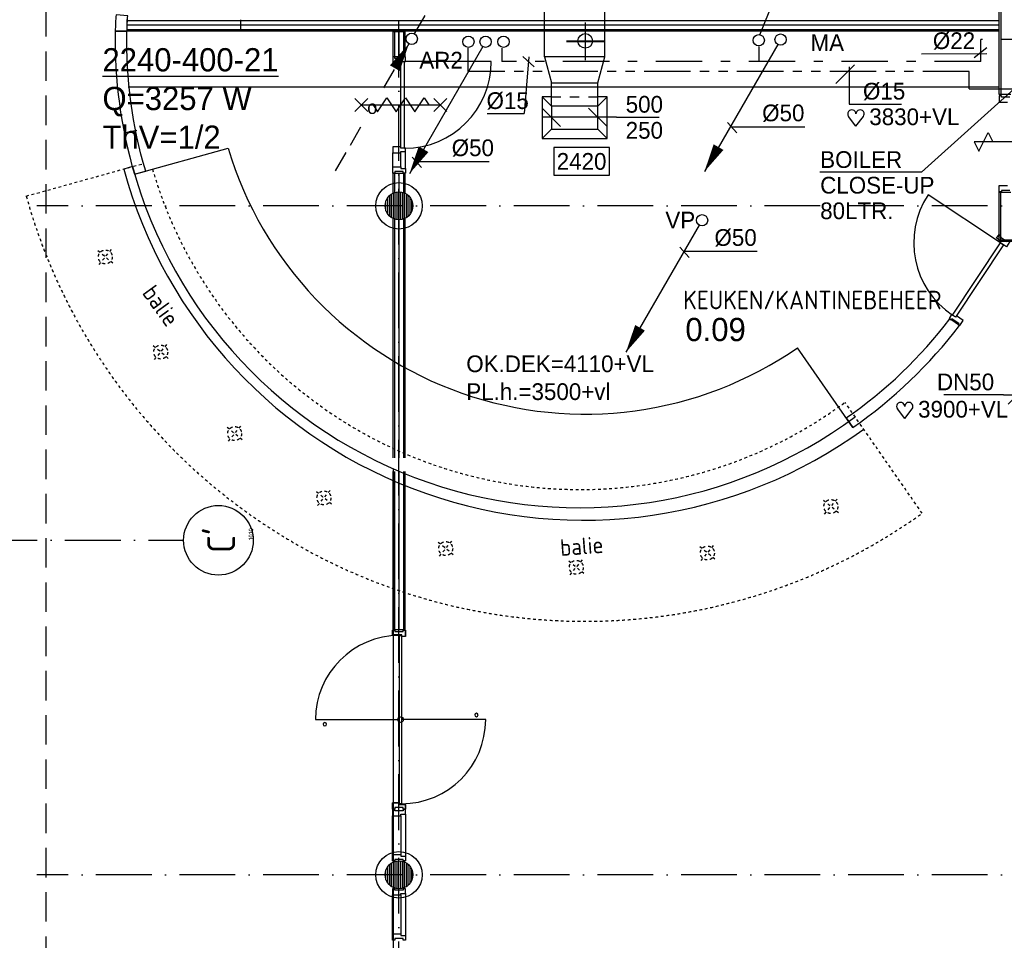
# Model space of a CAD drawing. Extents: x -866131 to -691536, y 173952 to 258052.
# Tile 79 of 160: x -787187 to -776584, y 194516 to 204424. Entities that reach past the tile are written whole.
import ezdxf
from ezdxf.enums import TextEntityAlignment as Align

# ---------------------------------------------------------------- set-up
doc = ezdxf.new("R2010")
doc.units = 0
doc.header["$LTSCALE"] = 100
for name, pattern in [('2322109', [10, 5, -2, 1, -2]), ('2322110', [10, 5, -1, 1, -1, 1, -1]), ('CENTER4', [5, 3.125, -0.625, 0.625, -0.625]), ('DASHDOT', [9, 6, -1.5, 0, -1.5]), ('DASHED', [3, 1.5, -1.5]), ('HIDDEN', [2, 1, -1]), ('HIDDEN2', [4.7625, 3.175, -1.5875]), ('LURETOUR', [6, 4, -2])]:
    doc.linetypes.add(name, pattern=pattern)
doc.layers.get('0').update_dxf_attribs({"linetype": 'CONTINUOUS'})
for name, color, linetype in [('AL$1----_ALGEMEEN', 7, 'CONTINUOUS'), ('AL$1----_TEKST', 7, 'CONTINUOUS'), ('AL$2----_RENVOOI', 7, 'CONTINUOUS'), ('AL$7----_STRAMIEN', 1, 'DASHDOT'), ('AL$8----_HULPKOLOM', 2, 'CONTINUOUS'), ('AL22----_BINNENWAND', 7, 'CONTINUOUS'), ('AL28----_KONSTRUKTIE', 3, 'CONTINUOUS'), ('AL32----_BINNENKOZ', 7, 'CONTINUOUS'), ('AL32----_DRAAIRICHTING', 1, 'CONTINUOUS'), ('AL65----_BEVEILIGING', 7, 'CONTINUOUS'), ('ALL-----_REFLIJNEN', 8, 'CONTINUOUS'), ('ALN-----_BLOCKNAAM', 2, 'CONTINUOUS'), ('ALXAA---_GEWBETON', 12, 'CONTINUOUS'), ('BOUW', 8, 'CONTINUOUS'), ('DOORSNEDE', 1, 'CONTINUOUS'), ('MEUBILAIR', 6, 'CONTINUOUS'), ('MV-BINNENKOZIJN', 1, 'CONTINUOUS'), ('MV-BINNENWANDEN', 1, 'CONTINUOUS'), ('WI561---', 1, 'CONTINUOUS'), ('WL5233--', 4, 'CONTINUOUS'), ('WL524---', 4, 'CONTINUOUS'), ('WL531---', 4, 'CONTINUOUS'), ('WL532---', 4, 'CONTINUOUS'), ('WL570---', 3, 'CONTINUOUS'), ('WL570---_HARTLIJN', 7, 'CONTINUOUS'), ('WL570---_RETOUR', 3, 'CONTINUOUS'), ('WL570---_TOEVOER', 3, 'CONTINUOUS'), ('WM561---', 1, 'CONTINUOUS'), ('WM570---', 1, 'CONTINUOUS')]:
    doc.layers.add(name, color=color, linetype=linetype)
doc.styles.add('BURO-018', font='BUROFONT.shx', dxfattribs={"height": 180})
doc.styles.add('BURO-025', font='BUROFONT.shx', dxfattribs={"height": 250})
doc.styles.get("Standard").update_dxf_attribs({"font": 'ISOCP'})

# ---------------------------------------------------------------- blocks, each defined once
blk = doc.blocks.new('1010')
at = {"layer": 'AL$7----_STRAMIEN', "color": 7, "linetype": 'CONTINUOUS'}
blk.add_circle((0, 750), 750, dxfattribs=at)
at = {"layer": 'ALN-----_BLOCKNAAM', "linetype": 'CONTINUOUS'}
blk.add_text('1010', height=100, dxfattribs=at).set_placement((0, 0))
blk = doc.blocks.new('LDV2121')
at = {"color": 0, "linetype": 'CONTINUOUS'}
blk.add_line((-0.25, -0.433), (-6.75, -11.691), dxfattribs=at)
blk.add_lwpolyline([(-6.75, -11.691, 0, 1, 0), (-5.5, -9.526, 1, 1, 0)], format="xyseb", dxfattribs=at)
blk.add_circle((0, 0), 0.5, dxfattribs=at)
blk = doc.blocks.new('A$C4CDC756A')
at = {"layer": 'BOUW', "color": 1, "style": 'BURO-018'}
for s, p in [('OK.DEK=4110+VL', (0, 300)), ('PL.h.=3500+vl', (0, 0))]:
    blk.add_text(s, height=180, dxfattribs=at).set_placement(p)
blk = doc.blocks.new('LDV1123')
at = {"color": 0, "linetype": 'CONTINUOUS'}
for p, q in [((6.75, 11.691), (5.812, 10.068)), ((5.437, 9.418), (4.5, 7.794)), ((1.562, 2.706), (2.5, 4.33)), ((0.25, 0.433), (1.187, 2.057))]:
    blk.add_line(p, q, dxfattribs=at)
blk.add_lwpolyline([(6.75, 11.691, 0, 1, 0), (5.5, 9.526, 1, 1, 0)], format="xyseb", dxfattribs=at)
blk.add_circle((0, 0), 0.5, dxfattribs=at)
at = {"color": 0, "linetype": 'CONTINUOUS', "style": 'BURO-018'}
blk.add_attdef('LD_TEXT1', text='', height=1.8, dxfattribs=at).set_placement((3.5, 6.062), align=Align.MIDDLE)
blk = doc.blocks.new('LDV4123')
at = {"color": 0, "linetype": 'CONTINUOUS'}
for p, q in [((-0.25, -0.433), (-1.187, -2.057)), ((-1.562, -2.706), (-2.5, -4.33)), ((-5.437, -9.418), (-4.5, -7.794)), ((-6.75, -11.691), (-5.812, -10.068))]:
    blk.add_line(p, q, dxfattribs=at)
blk.add_lwpolyline([(-0.25, -0.433, 0, 1, 0), (-1.5, -2.598, 1, 1, 0)], format="xyseb", dxfattribs=at)
blk.add_circle((0, 0), 0.5, dxfattribs=at)
at = {"color": 0, "linetype": 'CONTINUOUS', "style": 'BURO-018'}
blk.add_attdef('LD_TEXT1', text='', height=1.8, dxfattribs=at).set_placement((-3.5, -6.062), align=Align.MIDDLE)
blk = doc.blocks.new('LU-2D-K-1F4')
at = {"color": 0, "linetype": 'CONTINUOUS'}
for p, q in [((-0.5, 250), (0.5, 250)), ((-0.5, -250), (0.5, -250))]:
    blk.add_line(p, q, dxfattribs=at)
blk = doc.blocks.new('LU-ORND')
at = {"color": 0, "linetype": 'CONTINUOUS'}
for p, q in [((-3, 1.5), (-3, -1.5)), ((3, 1.5), (-3, 1.5)), ((3, -1.5), (3, 1.5)), ((-3, -1.5), (3, -1.5))]:
    blk.add_line(p, q, dxfattribs=at)
blk = doc.blocks.new('*U240', base_point=(51883, 31005))
at = {"layer": 'WM570---', "linetype": 'CONTINUOUS'}
for p, q in [((51533, 31104), (51732, 30905)), ((52033, 31104), (52232, 30905)), ((52333, 31005), (51533, 31005)), ((52333, 31005), (52793, 31005))]:
    blk.add_line(p, q, dxfattribs=at)
at = {"layer": 'WM570---', "linetype": 'CONTINUOUS', "style": 'BURO-018'}
for s, p in [('500', (52433, 31055)), ('250', (52433, 30775))]:
    blk.add_text(s, height=180, dxfattribs=at).set_placement(p)
blk = doc.blocks.new('LU-2D-K-28A')
at = {"color": 0, "linetype": 'CONTINUOUS'}
for p, q in [((-0.5, 325), (0.5, 325)), ((-0.5, -325), (0.5, -325))]:
    blk.add_line(p, q, dxfattribs=at)
blk = doc.blocks.new('LU-2D-VC-28A1F4117')
at = {"color": 0, "linetype": 'CONTINUOUS'}
for p, q in [((0, 325), (0, -325)), ((280, 250), (0, 325)), ((280, -250), (280, 250)), ((0, -325), (280, -250))]:
    blk.add_line(p, q, dxfattribs=at)
blk = doc.blocks.new('*U365', base_point=(56651, 26434))
at = {"color": 0, "linetype": 'CONTINUOUS'}
for p, q in [((56751, 26534), (56551, 26334)), ((56501, 26434), (55861, 26434)), ((56501, 26434), (56751, 26434))]:
    blk.add_line(p, q, dxfattribs=at)
at = {"color": 0, "linetype": 'CONTINUOUS', "style": 'BURO-018'}
blk.add_text('DN50', height=180, dxfattribs=at).set_placement((56401, 26484), align=Align.RIGHT)
blk = doc.blocks.new('HART')
at = {"color": 1}
for q in [(-28.1, 39.5), (51.4, 39.5)]:
    blk.add_line((11.6, -12.9), q, dxfattribs=at)
for centre, start, end in [((-10.5, 52.8), 0, 217.1867), ((33.8, 52.8), 322.8133, 180)]:
    blk.add_arc(centre, 22.1, start, end, dxfattribs=at)
blk = doc.blocks.new('CVRINFO2')
at = {"color": 0, "linetype": 'CONTINUOUS', "style": 'BURO-025'}
for tag, p in [('CV_TEXT125', (0, 0)), ('CV_TEXT225', (0, -4.17)), ('CV_TEXT325', (0, -8.33)), ('CV_TEXT425', (0, -12.5))]:
    blk.add_attdef(tag, p, '', height=2.5, dxfattribs=at)

msp = doc.modelspace()

# ---------------------------------------------------------------- linework, layer by layer
at = {"color": 1, "linetype": 'CONTINUOUS'}
for p, q in [((-779216.233, 204262.829), (-779114.41, 204508.76)), ((-776908.001, 204018.001), (-776770.167, 204125.814)), ((-781767.719, 204027.677), (-781647.518, 203917.241)), ((-781705.489, 204023.518), (-781753.05, 203413.467)), ((-777476.028, 204058.393), (-776770.167, 204059.928)), ((-778197.288, 203937.585), (-778397.288, 203737.585)), ((-778254.429, 203917.65), (-778254.429, 203515.01)), ((-778254.429, 203515.01), (-777690.464, 203515.01)), ((-782154.188, 203413.467), (-781753.05, 203413.467))]:
    msp.add_line(p, q, dxfattribs=at)
at = {"color": 2, "linetype": 'CONTINUOUS'}
for centre in [(-782354.349, 204186.994), (-781976.775, 204186.994), (-779227.846, 204203.504)]:
    msp.add_circle(centre, 60.75, dxfattribs=at)
at = {"layer": 'AL$1----_ALGEMEEN', "color": 8}
for p, q in [((-786033.06, 204301.901), (-786158.087, 204301.901)), ((-785949.545, 202760.909), (-784943.374, 203040.096)), ((-777065.951, 201134.909), (-777170.342, 201204.141)), ((-777065.951, 201134.909), (-777170.342, 201204.141)), ((-778215.142, 200035.042), (-778811.959, 200892.77)), ((-778286.536, 200137.648), (-778215.142, 200035.042))]:
    msp.add_line(p, q, dxfattribs=at)
at = {"layer": 'AL$1----_ALGEMEEN', "color": 8, "linetype": 'DASHED', "ltscale": 0.2}
for p, q in [((-787116.747, 202526.289), (-785854.441, 202876.547)), ((-777467.982, 199111.819), (-778299.031, 200306.177))]:
    msp.add_line(p, q, dxfattribs=at)
at = {"layer": 'AL$1----_ALGEMEEN', "color": 8, "linetype": 'CONTINUOUS'}
for points in [[(-786033.06, 204301.901, 0.970020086), (-786031.964, 204301.901, -0.007752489), (-786023.39, 204467.609), (-786149.805, 204476.206, 0.007990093), (-786158.865, 204301.901)], [(-785951.192, 202760.452), (-785830.725, 202793.879, -0.077509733), (-786033.06, 204301.901), (-786158.087, 204301.901, 0.077269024)]]:
    msp.add_lwpolyline(points, format="xyb", close=True, dxfattribs=at)
at = {"layer": 'AL$1----_ALGEMEEN', "color": 8}
msp.add_lwpolyline([(-785973.003, 202843.649), (-786067.436, 202817.446)], dxfattribs=at)
at = {"layer": 'AL$1----_ALGEMEEN', "color": 8, "linetype": 'DASHED', "ltscale": 0.2}
for points in [[(-786183.276, 201803.365), (-786346.745, 201938.561)], [(-786332.608, 201789.228), (-786197.413, 201952.698)], [(-785586.822, 200779.725), (-785750.291, 200914.92)], [(-785736.154, 200765.588), (-785600.959, 200929.057)], [(-784790.576, 199902.462), (-784954.045, 200037.658)], [(-784939.908, 199888.325), (-784804.713, 200051.795)], [(-783978.668, 199195.783), (-783843.473, 199359.252)], [(-783829.336, 199209.92), (-783992.805, 199345.115)], [(-778369.881, 199117.335), (-778533.35, 199252.53)], [(-778519.213, 199103.198), (-778384.018, 199266.667)], [(-782517.61, 198664.664), (-782681.079, 198799.86)], [(-782666.942, 198650.527), (-782531.747, 198813.997)], [(-779699.341, 198616.871), (-779862.81, 198752.066)], [(-779848.673, 198602.734), (-779713.478, 198766.203)], [(-781260.827, 198448.615), (-781125.631, 198612.085)], [(-781111.494, 198462.752), (-781274.964, 198597.948)]]:
    msp.add_lwpolyline(points, dxfattribs=at)
for centre in [(-786265.01, 201870.963), (-785668.557, 200847.322), (-784872.31, 199970.06), (-783911.071, 199277.517), (-778451.616, 199184.933), (-782599.344, 198732.262), (-779781.076, 198684.468), (-781193.229, 198530.35)]:
    msp.add_circle(centre, 75, dxfattribs=at)
at = {"layer": 'AL$1----_ALGEMEEN', "color": 8}
for centre, radius, start, end in [((-781096.972, 204195.608), 4016.22, 196.7209785, 304.6767668), ((-781115.423, 204170.798), 5133.615, 195.2852978, 305.9973672), ((-781158.442, 204163.986), 4992.323, 195.3356613, 306.480461), ((-781097.138, 204196.581), 4937.046, 304.7006001, 322.6905543), ((-781097.138, 204196.581), 5062.046, 304.7038116, 322.7834606)]:
    msp.add_arc(centre, radius, start, end, dxfattribs=at)
at = {"layer": 'AL$1----_ALGEMEEN', "color": 8, "linetype": 'DASHED', "ltscale": 0.2}
for centre, radius, start, end in [((-781150.541, 204169.445), 4801.661, 196.3926154, 306.4313434), ((-781097.138, 204196.581), 6247.046, 195.5080134, 305.5166512)]:
    msp.add_arc(centre, radius, start, end, dxfattribs=at)
at = {"layer": 'AL$2----_RENVOOI', "color": 8, "linetype": 'CONTINUOUS'}
for centre, start, end in [((-782268.826, 196941.505), 0, 180), ((-782268.826, 196941.505), 180, 0), ((-783901.826, 196841.505), 0, 180), ((-783901.826, 196841.505), 180, 0)]:
    msp.add_arc(centre, 18.662, start, end, dxfattribs=at)
at = {"layer": 'AL$7----_STRAMIEN', "color": 1}
for p, q in [((-783102.826, 179501.228), (-783102.826, 204718.514)), ((-765063.621, 202421.228), (-787002.826, 202421.228)), ((-765063.621, 195221.228), (-787002.826, 195221.228))]:
    msp.add_line(p, q, dxfattribs=at)
at = {"layer": 'AL$7----_STRAMIEN'}
msp.add_lwpolyline([(-813702.826, 198821.228), (-785422.177, 198821.228)], dxfattribs=at)
at = {"layer": 'AL$8----_HULPKOLOM', "color": 8}
for centre in [(-783102.65, 202421.228), (-783102.65, 195221.228)]:
    msp.add_circle(centre, 250, dxfattribs=at)
at = {"layer": 'AL22----_BINNENWAND', "color": 8}
for p, q in [((-776637.403, 203620.286), (-776637.403, 209112.096)), ((-786030.485, 204301.901), (-786030.485, 204426.901)), ((-784804.926, 204296.903), (-784804.926, 204421.903)), ((-776637.403, 204301.901), (-786030.485, 204301.901)), ((-783165.326, 204024.344), (-783165.326, 204296.903)), ((-783165.326, 204296.903), (-783040.326, 204296.903)), ((-783040.326, 204296.903), (-783040.326, 204024.344)), ((-783040.326, 204024.344), (-783165.326, 204024.344)), ((-776512.403, 203620.286), (-776637.403, 203620.286)), ((-785926.036, 203231.762), (-786048.641, 203207.412)), ((-783165.326, 202557.505), (-783165.326, 202773.344)), ((-783165.326, 202773.344), (-783040.326, 202773.344)), ((-783040.326, 202773.344), (-783040.326, 202557.667)), ((-776637.403, 202569.78), (-776512.403, 202569.78)), ((-776637.403, 202037.364), (-776637.403, 202569.78)), ((-783165.326, 199709.231), (-783165.326, 202284.95)), ((-783040.326, 202284.788), (-783040.326, 199709.231)), ((-772180.65, 202037.364), (-776637.403, 202037.364)), ((-783165.326, 197859.005), (-783165.326, 199561.064)), ((-783040.326, 199561.064), (-783040.326, 197859.005)), ((-783040.326, 197859.005), (-783165.326, 197859.005))]:
    msp.add_line(p, q, dxfattribs=at)
at = {"layer": 'AL22----_BINNENWAND', "color": 8, "linetype": 'CONTINUOUS'}
for p, q in [((-776622.403, 209112.096), (-776622.403, 203620.286)), ((-776637.403, 204411.901), (-786030.485, 204411.901)), ((-776637.403, 204316.901), (-786030.485, 204316.901)), ((-783150.326, 204296.903), (-783150.326, 204024.344)), ((-783055.326, 204296.903), (-783055.326, 204024.344)), ((-783150.326, 202773.344), (-783150.326, 202563.449)), ((-783055.326, 202773.344), (-783055.326, 202563.567)), ((-776622.403, 202052.364), (-776622.403, 202569.78)), ((-783150.326, 202279.006), (-783150.326, 199709.231)), ((-783055.326, 202278.888), (-783055.326, 199709.231)), ((-773679.326, 202048.866), (-776622.58, 202048.866)), ((-772195.65, 202052.364), (-776622.403, 202052.364)), ((-783150.326, 199561.064), (-783150.326, 197859.005)), ((-783055.326, 199561.064), (-783055.326, 197859.005))]:
    msp.add_line(p, q, dxfattribs=at)
at = {"layer": 'AL28----_KONSTRUKTIE', "color": 8}
for centre in [(-783102.65, 202421.228), (-783102.65, 195221.228)]:
    msp.add_circle(centre, 150, dxfattribs=at)
at = {"layer": 'AL32----_BINNENKOZ', "color": 8, "linetype": 'HIDDEN2'}
msp.add_line((-786900.826, 185668.19), (-786900.826, 210725.505), dxfattribs=at)
at = {"layer": 'AL32----_BINNENKOZ', "color": 8}
for p, q in [((-783148.326, 204024.344), (-783170.326, 204024.344)), ((-783170.326, 204024.344), (-783170.326, 203957.344)), ((-783148.326, 204008.344), (-783148.326, 204024.344)), ((-783031.326, 204024.344), (-783056.326, 204024.344)), ((-783056.326, 204024.344), (-783056.326, 204008.344)), ((-783031.326, 203974.344), (-783031.326, 204024.344)), ((-783170.326, 203957.344), (-783082.326, 203957.344)), ((-783056.326, 204008.344), (-783148.326, 204008.344)), ((-783082.326, 203957.344), (-783082.326, 203974.344)), ((-783082.326, 203974.344), (-783031.326, 203974.344)), ((-783082.326, 203040.344), (-783082.326, 203974.344)), ((-783042.326, 203040.344), (-783042.326, 203974.344)), ((-776637.403, 203605.228), (-776637.403, 203538.228)), ((-776615.403, 203605.228), (-776637.403, 203605.228)), ((-776615.403, 203589.228), (-776615.403, 203605.228)), ((-776637.403, 203538.228), (-776549.403, 203538.228)), ((-776523.403, 203589.228), (-776615.403, 203589.228)), ((-783082.326, 203057.344), (-783170.326, 203057.344)), ((-783170.326, 203057.344), (-783170.326, 202990.344)), ((-783170.326, 202840.344), (-783170.326, 202990.344)), ((-783170.326, 202990.344), (-783082.326, 202990.344)), ((-783082.326, 203040.344), (-783082.326, 203057.344)), ((-783031.326, 203040.344), (-783082.326, 203040.344)), ((-783082.326, 202990.344), (-783082.326, 203007.344)), ((-783082.326, 203007.344), (-783031.326, 203007.344)), ((-783082.326, 202840.344), (-783082.326, 202990.344)), ((-783031.326, 203007.344), (-783031.326, 203040.344)), ((-783031.326, 203007.344), (-783031.326, 203040.344)), ((-783031.326, 202823.344), (-783031.326, 203007.344)), ((-783170.326, 202773.344), (-783170.326, 202840.344)), ((-783170.326, 202840.344), (-783082.326, 202840.344)), ((-783148.326, 202773.344), (-783170.326, 202773.344)), ((-783056.326, 202789.344), (-783148.326, 202789.344)), ((-783148.326, 202789.344), (-783148.326, 202773.344)), ((-783082.326, 202840.344), (-783082.326, 202823.344)), ((-783082.326, 202823.344), (-783031.326, 202823.344)), ((-783056.326, 202773.344), (-783056.326, 202789.344)), ((-783031.326, 202773.344), (-783056.326, 202773.344)), ((-783031.326, 202823.344), (-783031.326, 202773.344)), ((-776637.403, 202571.228), (-776637.403, 202638.228)), ((-776637.403, 202638.228), (-776549.403, 202638.228)), ((-776615.403, 202571.228), (-776637.403, 202571.228)), ((-776615.403, 202587.228), (-776615.403, 202571.228)), ((-776523.403, 202587.228), (-776615.403, 202587.228)), ((-777025.905, 201321.157), (-777025.905, 201321.157)), ((-783172.326, 197854.005), (-783147.326, 197854.005)), ((-783172.326, 197804.005), (-783172.326, 197854.005)), ((-783070.326, 197804.005), (-783172.326, 197804.005)), ((-783147.326, 197854.005), (-783147.326, 197838.005)), ((-783147.326, 197838.005), (-783058.326, 197838.005)), ((-783070.326, 197787.005), (-783070.326, 197804.005)), ((-783033.326, 197787.005), (-783070.326, 197787.005)), ((-783058.326, 197838.005), (-783058.326, 197854.005)), ((-783058.326, 197854.005), (-783033.326, 197854.005)), ((-783033.326, 197854.005), (-783033.326, 197787.005)), ((-783172.326, 195929.005), (-783172.326, 195996.005)), ((-783172.326, 195996.005), (-783100.326, 195996.005)), ((-783100.326, 195996.005), (-783100.326, 195979.005)), ((-783100.326, 195979.005), (-783033.326, 195979.005)), ((-783033.326, 195979.005), (-783033.326, 195929.005)), ((-783147.326, 195929.005), (-783172.326, 195929.005)), ((-783147.326, 195924.005), (-783172.326, 195924.005)), ((-783172.326, 195924.005), (-783172.326, 195857.005)), ((-783172.326, 195857.005), (-783084.326, 195857.005)), ((-783058.326, 195945.005), (-783147.326, 195945.005)), ((-783147.326, 195945.005), (-783147.326, 195929.005)), ((-783147.326, 195908.005), (-783147.326, 195924.005)), ((-783058.326, 195908.005), (-783147.326, 195908.005)), ((-783084.326, 195857.005), (-783084.326, 195874.005)), ((-783084.326, 195874.005), (-783033.326, 195874.005)), ((-783084.326, 195857.005), (-783084.326, 195438.366)), ((-783058.326, 195929.005), (-783058.326, 195945.005)), ((-783033.326, 195929.005), (-783058.326, 195929.005)), ((-783033.326, 195924.005), (-783058.326, 195924.005)), ((-783058.326, 195924.005), (-783058.326, 195908.005)), ((-783033.326, 195874.005), (-783033.326, 195924.005)), ((-783172.326, 195371.366), (-783172.326, 195438.366)), ((-783172.326, 195438.366), (-783084.326, 195438.366)), ((-783084.326, 195438.366), (-783084.326, 195421.366)), ((-783148.826, 195371.366), (-783172.326, 195371.366)), ((-783058.326, 195387.366), (-783148.826, 195387.366)), ((-783148.826, 195387.366), (-783148.826, 195371.366)), ((-783084.326, 195421.366), (-783033.326, 195421.366)), ((-783058.326, 195371.366), (-783058.326, 195387.366)), ((-783033.326, 195371.366), (-783058.326, 195371.366)), ((-783033.326, 195421.366), (-783033.326, 195371.366)), ((-783147.326, 195071.366), (-783172.326, 195071.366)), ((-783172.326, 195071.366), (-783172.326, 195004.366)), ((-783172.326, 195004.366), (-783084.326, 195004.366)), ((-783147.326, 195055.366), (-783147.326, 195071.366)), ((-783058.326, 195055.366), (-783147.326, 195055.366)), ((-783084.326, 195004.366), (-783084.326, 195021.366)), ((-783084.326, 195021.366), (-783033.326, 195021.366)), ((-783084.326, 195004.366), (-783084.326, 194585.728)), ((-783033.326, 195071.366), (-783058.326, 195071.366)), ((-783058.326, 195071.366), (-783058.326, 195055.366)), ((-783033.326, 195021.366), (-783033.326, 195071.366)), ((-783172.326, 194518.728), (-783172.326, 194585.728)), ((-783172.326, 194585.728), (-783084.326, 194585.728)), ((-783084.326, 194585.728), (-783084.326, 194568.728)), ((-783148.826, 194518.728), (-783172.326, 194518.728)), ((-783058.326, 194534.728), (-783148.826, 194534.728)), ((-783148.826, 194534.728), (-783148.826, 194518.728)), ((-783084.326, 194568.728), (-783033.326, 194568.728)), ((-783058.326, 194518.728), (-783058.326, 194534.728)), ((-783033.326, 194518.728), (-783058.326, 194518.728)), ((-783033.326, 194568.728), (-783033.326, 194518.728))]:
    msp.add_line(p, q, dxfattribs=at)
at = {"layer": 'AL32----_BINNENKOZ', "color": 8, "linetype": 'CONTINUOUS'}
for p, q in [((-783172.326, 197854.005), (-783172.326, 197804.005)), ((-783070.326, 197804.005), (-783172.326, 197804.005)), ((-783096.326, 195986.005), (-783096.326, 197797.005)), ((-783096.326, 197797.005), (-783074.326, 197797.005)), ((-783074.326, 197797.005), (-783074.326, 195986.005)), ((-783070.326, 197787.005), (-783070.326, 197804.005)), ((-783033.326, 197787.005), (-783070.326, 197787.005)), ((-783033.326, 197787.005), (-783033.326, 197854.005)), ((-784001.826, 196891.505), (-783096.326, 196891.505)), ((-782168.826, 196891.505), (-783074.326, 196891.505)), ((-783172.326, 195996.005), (-783172.326, 195929.005)), ((-783100.326, 195996.005), (-783172.326, 195996.005)), ((-783100.326, 195979.005), (-783100.326, 195996.005)), ((-783033.326, 195979.005), (-783100.326, 195979.005)), ((-783074.326, 195986.005), (-783096.326, 195986.005)), ((-783033.326, 195929.005), (-783033.326, 195979.005)), ((-783172.326, 195438.363), (-783172.326, 195857.005)), ((-783033.326, 195874.005), (-783033.326, 195421.363)), ((-783172.326, 194585.724), (-783172.326, 195004.366)), ((-783033.326, 195021.366), (-783033.326, 194568.724))]:
    msp.add_line(p, q, dxfattribs=at)
at = {"layer": 'AL32----_BINNENKOZ', "color": 8}
for points in [[(-776640.163, 202113.654), (-776619.329, 202099.836), (-776628.172, 202086.502), (-776551.501, 202035.654), (-776542.658, 202048.988), (-776524.323, 202036.829), (-776561.354, 201980.992), (-776634.692, 202029.63), (-776625.296, 202043.797), (-776667.798, 202071.985), (-776640.163, 202113.654)], [(-777178.546, 201209.582), (-777157.712, 201195.765), (-777148.868, 201209.099), (-777072.197, 201158.25), (-777081.04, 201144.916), (-777062.706, 201132.757), (-777025.675, 201188.594), (-777099.013, 201237.231), (-777108.409, 201223.063), (-777150.911, 201251.251), (-777178.546, 201209.582)]]:
    msp.add_lwpolyline(points, dxfattribs=at)
msp.add_lwpolyline([(-777108.409, 201223.063), (-777141.744, 201245.171), (-776625.525, 202023.55), (-776592.189, 202001.442)], close=True, dxfattribs=at)
msp.add_circle((-783085.326, 196891.505), 30, dxfattribs=at)
at = {"layer": 'AL32----_BINNENKOZ', "color": 8, "linetype": 'CONTINUOUS'}
for centre, start, end in [((-783096.326, 196891.505), 90, 180), ((-783074.326, 196891.505), 270, 0)]:
    msp.add_arc(centre, 905.5, start, end, dxfattribs=at)
at = {"layer": 'AL32----_DRAAIRICHTING', "color": 8}
msp.add_line((-782108.326, 203974.344), (-783042.326, 203974.344), dxfattribs=at)
msp.add_lwpolyline([(-776625.525, 202023.55), (-777403.903, 202539.77, 0.414213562), (-777141.744, 201245.171, 0.414213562)], format="xyb", dxfattribs=at)
msp.add_arc((-783042.326, 203974.344), 934, 270, 360, dxfattribs=at)
at = {"layer": 'AL65----_BEVEILIGING', "color": 8, "linetype": 'CONTINUOUS'}
for p, q in [((-783577.326, 203577.344), (-783437.326, 203437.344)), ((-783577.326, 203437.344), (-783437.326, 203577.344)), ((-783507.326, 203507.344), (-782657.326, 203507.344)), ((-783382.326, 203507.344), (-783332.326, 203432.344)), ((-783332.326, 203432.344), (-783232.326, 203582.344)), ((-783232.326, 203582.344), (-783182.326, 203507.344)), ((-783182.326, 203507.344), (-783132.326, 203432.344)), ((-783132.326, 203432.344), (-783032.326, 203582.344)), ((-783032.326, 203582.344), (-782982.326, 203507.344)), ((-782982.326, 203507.344), (-782932.326, 203432.344)), ((-782932.326, 203432.344), (-782832.326, 203582.344)), ((-782832.326, 203582.344), (-782782.326, 203507.344)), ((-782727.326, 203577.344), (-782587.326, 203437.344)), ((-782727.326, 203437.344), (-782587.326, 203577.344))]:
    msp.add_line(p, q, dxfattribs=at)
at = {"layer": 'ALL-----_REFLIJNEN', "color": 8, "linetype": 'CONTINUOUS'}
for p, q in [((-776637.403, 204364.401), (-786030.485, 204364.401)), ((-783102.826, 204296.903), (-783102.826, 204024.344)), ((-783102.826, 202773.344), (-783102.826, 199709.231)), ((-783102.826, 199561.064), (-783102.826, 197859.005))]:
    msp.add_line(p, q, dxfattribs=at)
at = {"layer": 'ALXAA---_GEWBETON', "color": 8}
for p, q in [((-783202.65, 202309.424), (-783202.65, 202533.031)), ((-783182.65, 202294.342), (-783182.65, 202548.113)), ((-783162.65, 202283.75), (-783162.65, 202558.705)), ((-783142.65, 202276.659), (-783142.65, 202565.796)), ((-783122.65, 202272.567), (-783122.65, 202569.888)), ((-783102.65, 202271.228), (-783102.65, 202571.228)), ((-783082.65, 202272.567), (-783082.65, 202569.888)), ((-783062.65, 202276.659), (-783062.65, 202565.796)), ((-783042.65, 202283.75), (-783042.65, 202558.705)), ((-783022.65, 202294.342), (-783022.65, 202548.113)), ((-783002.65, 202309.424), (-783002.65, 202533.031)), ((-783242.65, 202367.376), (-783242.65, 202475.079)), ((-783222.65, 202331.228), (-783222.65, 202511.228)), ((-782982.65, 202331.228), (-782982.65, 202511.228)), ((-782962.65, 202367.376), (-782962.65, 202475.079)), ((-783202.65, 195109.424), (-783202.65, 195333.031)), ((-783182.65, 195094.342), (-783182.65, 195348.113)), ((-783162.65, 195083.75), (-783162.65, 195358.705)), ((-783142.65, 195076.659), (-783142.65, 195365.796)), ((-783122.65, 195072.567), (-783122.65, 195369.888)), ((-783102.65, 195071.228), (-783102.65, 195371.228)), ((-783082.65, 195072.567), (-783082.65, 195369.888)), ((-783062.65, 195076.659), (-783062.65, 195365.796)), ((-783042.65, 195083.75), (-783042.65, 195358.705)), ((-783022.65, 195094.342), (-783022.65, 195348.113)), ((-783002.65, 195109.424), (-783002.65, 195333.031)), ((-783242.65, 195167.376), (-783242.65, 195275.079)), ((-783222.65, 195131.228), (-783222.65, 195311.228)), ((-782982.65, 195131.228), (-782982.65, 195311.228)), ((-782962.65, 195167.376), (-782962.65, 195275.079))]:
    msp.add_line(p, q, dxfattribs=at)
at = {"layer": 'BOUW', "color": 1}
for q in [(-776369.017, 203775.917), (-778569.835, 202782.992)]:
    msp.add_line((-777475.464, 202782.992), q, dxfattribs=at)
at = {"layer": 'DOORSNEDE', "color": 1}
msp.add_line((-776220.861, 203110.604), (-776907.2, 203110.604), dxfattribs=at)
at = {"layer": 'MEUBILAIR', "color": 8}
msp.add_line((-786018.744, 203701.901), (-776638.903, 203701.901), dxfattribs=at)
at = {"layer": 'MV-BINNENWANDEN', "color": 8}
for p, q in [((-781098.314, 204390.583), (-781098.314, 203990.583)), ((-781098.138, 204395.581), (-781098.138, 203995.581)), ((-781297.314, 204191.583), (-780897.314, 204191.583)), ((-783165.326, 199586.021), (-783165.326, 183771.468))]:
    msp.add_line(p, q, dxfattribs=at)
msp.add_lwpolyline([(-781297.138, 204196.581), (-780897.138, 204196.581)], dxfattribs=at)
msp.add_circle((-781097.138, 204196.581), 78.854, dxfattribs=at)
at = {"layer": 'WL531---', "linetype": '2322109'}
for p, q in [((-775120.252, 204210.431), (-776836.538, 204210.431)), ((-776836.538, 203973.128), (-776836.538, 204210.431)), ((-781996.715, 204116.883), (-781996.715, 203973.128)), ((-776836.538, 203973.128), (-781996.715, 203973.128))]:
    msp.add_line(p, q, dxfattribs=at)
at = {"layer": 'WL532---', "linetype": '2322110'}
for p, q in [((-779227.84, 204134.853), (-779227.84, 203973.128)), ((-782356.309, 203865.312), (-782356.309, 204116.883)), ((-776962.397, 203865.312), (-782356.309, 203865.312)), ((-776962.397, 203679.628), (-776962.397, 203865.312)), ((-776962.397, 203679.628), (-776277.469, 203679.628))]:
    msp.add_line(p, q, dxfattribs=at)
at = {"layer": 'WL570---'}
for p, q in [((-781561.023, 203595.192), (-781561.023, 203145.192)), ((-781561.023, 203595.192), (-781461.023, 203495.192)), ((-781461.023, 203595.192), (-781561.023, 203595.192)), ((-780961.023, 203495.192), (-780861.023, 203595.192)), ((-780861.023, 203595.192), (-780961.023, 203595.192)), ((-780861.023, 203145.192), (-780861.023, 203595.192)), ((-781461.023, 203245.192), (-781561.023, 203145.192)), ((-780961.023, 203245.192), (-780861.023, 203145.192)), ((-781561.023, 203145.192), (-780861.023, 203145.192))]:
    msp.add_line(p, q, dxfattribs=at)
at = {"layer": 'WL570---', "color": 1, "linetype": 'HIDDEN'}
msp.add_line((-781461.023, 203595.192), (-780961.023, 203595.192), dxfattribs=at)
at = {"layer": 'WL570---', "color": 1}
for p, q in [((-776857.2, 203010.604), (-776757.2, 203210.604)), ((-776757.2, 203210.604), (-776707.2, 203110.604)), ((-776907.2, 203110.604), (-776857.2, 203010.604))]:
    msp.add_line(p, q, dxfattribs=at)
at = {"layer": 'WL570---'}
msp.add_lwpolyline([(-781461.023, 203245.192), (-780961.023, 203245.192), (-780961.023, 203495.192), (-781461.023, 203495.192)], close=True, dxfattribs=at)
at = {"layer": 'WL570---_HARTLIJN', "color": 1, "linetype": 'CONTINUOUS'}
for p, q in [((-779563.177, 203318.776), (-779463.99, 203207.245)), ((-778732.487, 203269.206), (-779525.982, 203269.206)), ((-782960.716, 202943.595), (-782861.529, 202832.065)), ((-782130.026, 202894.026), (-782923.521, 202894.026)), ((-780076.958, 201977.793), (-779977.771, 201866.263)), ((-779246.268, 201928.224), (-780039.763, 201928.224))]:
    msp.add_line(p, q, dxfattribs=at)

# ---------------------------------------------------------------- block references
at = {"layer": 'AL$7----_STRAMIEN'}
ref = msp.add_blockref('1010', (-784672.177, 198821.228), dxfattribs=dict(at, xscale=0.5, yscale=0.5, zscale=0.5, rotation=90))
ref.add_attrib('STR-NAAM', "C'", dxfattribs={"color": 3, "linetype": 'CONTINUOUS', "height": 300, "rotation": 90}).set_placement((-785047.177, 198821.228), align=Align.MIDDLE)
at = {"layer": 'MV-BINNENKOZIJN', "color": 8}
msp.add_blockref('A$C4CDC756A', (-782377.788, 200331.114), dxfattribs=at)
at = {"layer": 'WI561---', "color": 1}
ref = msp.add_blockref('CVRINFO2', (-786295.907, 203868.162), dxfattribs=dict(at, xscale=100, yscale=100, zscale=100))
ref.add_attrib('CV_TEXT125', '%%u2240-400-21', (-786295.907, 203868.162), dxfattribs={"layer": '0', "color": 2, "linetype": 'CONTINUOUS', "height": 250, "style": 'BURO-025'})
ref.add_attrib('CV_TEXT225', 'Q=3257 W', (-786295.907, 203451.496), dxfattribs={"layer": '0', "color": 2, "linetype": 'CONTINUOUS', "height": 250, "style": 'BURO-025'})
ref.add_attrib('CV_TEXT325', 'ThV=1/2', (-786295.907, 203034.829), dxfattribs={"layer": '0', "color": 2, "linetype": 'CONTINUOUS', "height": 250, "style": 'BURO-025'})
at = {"layer": 'WL5233--', "color": 2}
ref = msp.add_blockref('LDV1123', (-782965.326, 204218.446), dxfattribs=dict(at, xscale=121.5, yscale=121.5, zscale=121.5))
ref.add_attrib('LD_TEXT1', 'o', dxfattribs={"layer": '0', "color": 1, "linetype": 'CONTINUOUS', "height": 145.8, "style": 'BURO-018'}).set_placement((-782540.076, 204955.001), align=Align.MIDDLE)
ref = msp.add_blockref('LDV4123', (-782965.326, 204218.446), dxfattribs=dict(at, xscale=121.5, yscale=121.5, zscale=121.5))
ref.add_attrib('LD_TEXT1', 'o', dxfattribs={"layer": '0', "color": 1, "linetype": 'CONTINUOUS', "height": 145.8, "style": 'BURO-018'}).set_placement((-783390.576, 203481.892), align=Align.MIDDLE)
at = {"layer": 'WL524---', "color": 2, "xscale": 121.5, "yscale": 121.5, "zscale": 121.5}
for p in [(-782169.752, 204187.658), (-778992.885, 204210.389), (-779838.327, 202265.847)]:
    msp.add_blockref('LDV2121', p, dxfattribs=at)
at = {"layer": 'WL570---_RETOUR', "linetype": 'LURETOUR', "rotation": 90}
for name, p, xscale in [('LU-2D-K-28A', (-781211.023, 204808.42), 1570.1809839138), ('LU-2D-K-1F4', (-781211.023, 203620.195), 246.4606968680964)]:
    msp.add_blockref(name, p, dxfattribs=dict(at, xscale=xscale))
at = {"layer": 'WL570---_RETOUR', "linetype": 'LURETOUR', "rotation": 270}
msp.add_blockref('LU-2D-VC-28A1F4117', (-781211.023, 204023.329), dxfattribs=at)
at = {"layer": 'WL570---_RETOUR', "xscale": 2, "yscale": 2, "zscale": 2}
for p in [(-778204.336, 203304.32), (-777678.92, 200156.312)]:
    msp.add_blockref('HART', p, dxfattribs=at)
at = {"layer": 'WM561---'}
msp.add_blockref('*U365', (-776443.157, 200385.737), dxfattribs=at)
at = {"layer": 'WM570---'}
msp.add_blockref('*U240', (-781211.023, 203373.733), dxfattribs=at)
ref = msp.add_blockref('LU-ORND', (-781136.128, 202899.45), dxfattribs=dict(at, xscale=100, yscale=100, zscale=100))
ref.add_attrib('LU_TEXT1', '2420', dxfattribs={"layer": '0', "color": 1, "linetype": 'CONTINUOUS', "height": 180, "style": 'BURO-018'}).set_placement((-781136.128, 202899.45), align=Align.MIDDLE)

# ---------------------------------------------------------------- texts
at = {"color": 1, "linetype": 'CONTINUOUS', "style": 'BURO-018'}
for s, p in [('%%C22', (-777352.801, 204108.393)), ('%%C15', (-778105.486, 203565.01)), ('%%C15', (-782159.536, 203463.467))]:
    msp.add_text(s, height=180, dxfattribs=at).set_placement(p)
at = {"layer": 'AL$1----_ALGEMEEN', "color": 8, "linetype": 'DASHED', "ltscale": 0.2}
for p in [(-786265.01, 201870.963), (-785668.557, 200847.322), (-784872.31, 199970.06), (-783911.071, 199277.517), (-778451.616, 199184.933), (-782599.344, 198732.262), (-779781.076, 198684.468), (-781193.229, 198530.35)]:
    msp.add_text('6301', height=10, rotation=95.4079567, dxfattribs=at).set_placement(p)
at = {"layer": 'AL$1----_TEKST', "color": 8}
for rotation, p in [(306, (-785876.055, 201482.127)), (4.3137394, (-781360.452, 198651.501))]:
    msp.add_text('balie', height=180, rotation=rotation, dxfattribs=at).set_placement(p)
at = {"layer": 'BOUW', "color": 1, "style": 'BURO-018'}
for s, p in [('MA', (-778670.645, 204086.954)), ('AR2', (-782883.18, 203898.62)), ('VP', (-780233.639, 202178.107))]:
    msp.add_text(s, height=180, dxfattribs=at).set_placement(p)
at = {"layer": 'BOUW', "style": 'BURO-025'}
msp.add_text('0.09', height=250, dxfattribs=at).set_placement((-780018.283, 200965.088))
at = {"layer": 'WL532---', "color": 1, "style": 'BURO-018'}
for s, p in [('BOILER', (-778566.502, 202829.177)), ('CLOSE-UP', (-778566.503, 202553.073)), ('80LTR.', (-778566.502, 202277.893))]:
    msp.add_text(s, height=180, dxfattribs=at).set_placement(p)
at = {"layer": 'WL570---_HARTLIJN', "color": 1, "linetype": 'CENTER4', "style": 'BURO-018'}
for p in [(-779191.226, 203331.168), (-782534.826, 202955.987), (-779705.008, 201990.185)]:
    msp.add_text('%%c50', height=180, dxfattribs=at).set_placement(p)
at = {"layer": 'WL570---_RETOUR', "color": 1, "style": 'BURO-018'}
for s, p in [('3830+VL', (-778037.416, 203289.816)), ('3900+VL', (-777512, 200141.808))]:
    msp.add_text(s, height=180, dxfattribs=at).set_placement(p)
at = {"layer": 'WL570---_TOEVOER', "color": 252, "linetype": 'CENTER4'}
msp.add_text('KEUKEN/KANTINEBEHEER', height=200, dxfattribs=at).set_placement((-780043.133, 201307.333))

doc.saveas('drawing.dxf')
